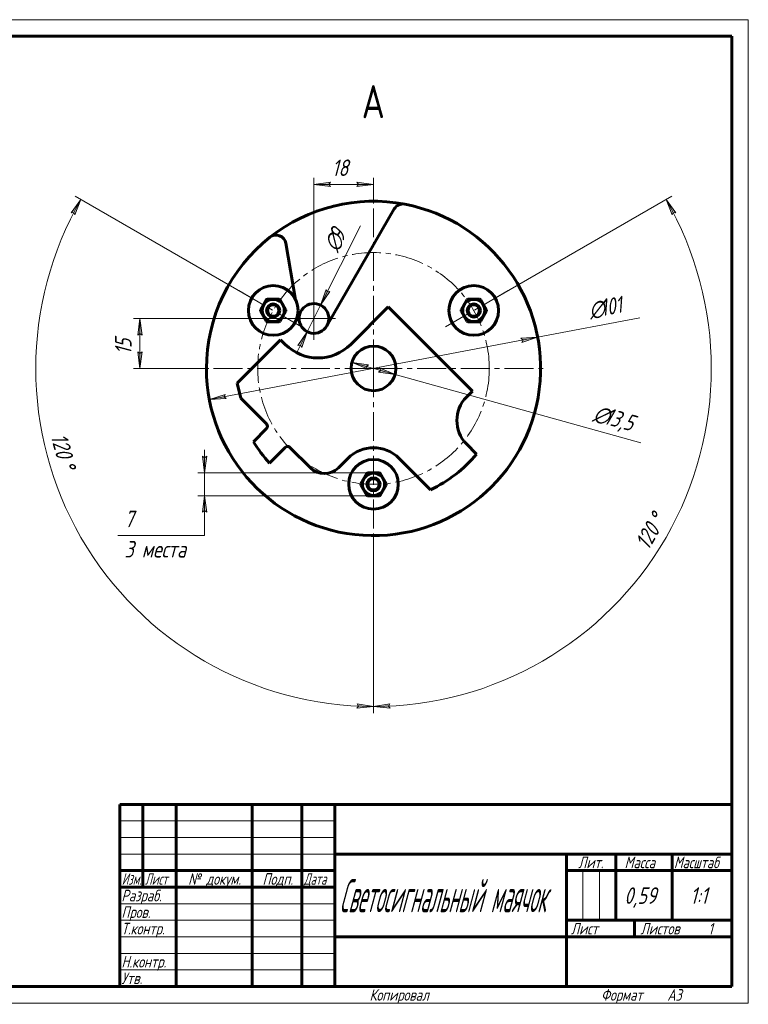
# Model space of a CAD drawing. Header units: millimetres. Extents: x 0 to 420, y 0 to 297.
# Tile 2 of 2: x 200 to 420, y 0 to 297. Entities that reach past the tile are written whole.
import ezdxf

# ---------------------------------------------------------------- set-up
doc = ezdxf.new("R2010")
doc.units = ezdxf.units.MM
for name, pattern in [('K5LT_AXLED', [13.206848, 8.706848, -1.5, 1.5, -1.5]), ('K5LT_BASIC', [0]), ('K5LT_THIN', [0])]:
    doc.linetypes.add(name, pattern=pattern)
doc.layers.add('Системный слой', color=7, linetype='Continuous')
doc.styles.add('KDIMTEXTSTYLE', font='GOST_AU.SHX', dxfattribs={"width": 0.96, "oblique": 15, "height": 5})
doc.styles.add('KTEXTSTYLE', font='GOST_AU.SHX', dxfattribs={"width": 0.96, "height": 5})
doc.dimstyles.new('KDIMSTYLE (1.00)', dxfattribs={"dimtxt": 5, "dimasz": 1, "dimexe": 2, "dimexo": 0, "dimgap": 1, "dimtad": 1, "dimtxsty": 'KDIMTEXTSTYLE', "dimsah": 1, "dimcen": 0, "dimdle": 1, "dimadec": 0, "dimazin": 0, "dimtfac": 0.667, "dimtmove": 0, "dimatfit": 3, "dimfxl": 1, "dimtvp": 1, "dimtolj": 1, "dimtzin": 0, "dimarcsym": 0})

# ---------------------------------------------------------------- blocks, each defined once
blk = doc.blocks.new('U13')
at = {"layer": 'Системный слой', "color": 150, "linetype": 'K5LT_BASIC', "lineweight": 60, "true_color": 0x0080ff}
for p, q in [((280.22, 229.46), (283.15, 212.43)), ((283.84, 208.37), (284.25, 206.01))]:
    blk.add_line(p, q, dxfattribs=at)
blk = doc.blocks.new('U14')
at = {"layer": 'Системный слой', "color": 30, "linetype": 'K5LT_AXLED', "lineweight": 18, "true_color": 0xff8000}
for q in [(288.69, 213.27), (282.19, 206.77), (295.19, 206.77), (288.69, 200.27)]:
    blk.add_line((288.69, 206.77), q, dxfattribs=at)
blk = doc.blocks.new('U15')
at = {"layer": 'Системный слой', "color": 30, "linetype": 'K5LT_AXLED', "lineweight": 18, "true_color": 0xff8000}
for q in [(306.7, 244.18), (254.2, 191.68), (359.2, 191.68), (306.7, 139.18)]:
    blk.add_line((306.7, 191.68), q, dxfattribs=at)
blk = doc.blocks.new('D3')
at = {"layer": 'Системный слой'}
for points in [[(351.52, 199.51), (356.31, 201.09), (351.28, 200.81), (351.89, 200.25)], [(262.12, 182.55), (261.51, 183.1), (261.87, 183.84), (257.08, 182.26)]]:
    blk.add_hatch(color=7, dxfattribs=at).paths.add_polyline_path(points)
at = {"layer": 'Системный слой', "color": 7, "linetype": 'K5LT_THIN', "lineweight": 18}
for p, q in [((257.08, 182.26), (356.31, 201.09)), ((351.28, 200.81), (356.31, 201.09)), ((351.89, 200.25), (351.28, 200.81)), ((356.31, 201.09), (351.52, 199.51)), ((351.52, 199.51), (351.89, 200.25)), ((257.08, 182.26), (261.87, 183.84)), ((262.12, 182.55), (257.08, 182.26)), ((261.87, 183.84), (261.51, 183.1)), ((261.51, 183.1), (262.12, 182.55))]:
    blk.add_line(p, q, dxfattribs=at)
blk.add_wipeout([(372.58, 205.2), (371.23, 212.33), (383.17, 214.6), (384.53, 207.46)]).dxf.layer = 'Системный слой'
blk.add_line((356.31, 201.09), (387.18, 206.95), dxfattribs=at)
at = {"layer": 'Системный слой', "color": 7, "char_height": 5, "attachment_point": 1, "rotation": 10.7459, "style": 'KTEXTSTYLE'}
for s, insert in [('\\H3.5;\\W0.965;\\Q15;\\Q15;\\H5.00;101', (374.74, 212.28)), ('\\H3.5;\\W0.965;\\Q15;\\Q15;\\H5.00;∅', (371.36, 211.64))]:
    blk.add_mtext(s, dxfattribs=dict(at, insert=insert))
blk = doc.blocks.new('KDIMARROW_01')
at = {"layer": 'Системный слой'}
blk.add_hatch(color=0, dxfattribs=at).paths.add_polyline_path([(-5, -0.66), (0, 0), (-5, 0.66), (-4.5, 0)])
at = {"layer": 'Системный слой', "color": 0, "linetype": 'K5LT_THIN', "lineweight": 18}
for p, q in [((-4.5, 0), (-5, 0.66)), ((-5, 0.66), (0, 0)), ((0, 0), (-5, -0.66)), ((-5, -0.66), (-4.5, 0)), ((0, 0), (-1, 0))]:
    blk.add_line(p, q, dxfattribs=at)
blk = doc.blocks.new('D4')
at = {"layer": 'Системный слой'}
for points in [[(304.53, 192.28), (305.19, 192.78), (300.2, 193.49), (304.84, 191.51)], [(313.2, 189.87), (308.56, 191.84), (308.87, 191.07), (308.21, 190.57)]]:
    blk.add_hatch(color=7, dxfattribs=at).paths.add_polyline_path(points)
at = {"layer": 'Системный слой', "color": 7, "linetype": 'K5LT_THIN', "lineweight": 18}
for p, q in [((300.2, 193.49), (305.19, 192.78)), ((304.84, 191.51), (300.2, 193.49)), ((300.2, 193.49), (313.2, 189.87)), ((305.19, 192.78), (304.53, 192.28)), ((304.53, 192.28), (304.84, 191.51)), ((308.21, 190.57), (308.87, 191.07)), ((313.2, 189.87), (308.21, 190.57)), ((308.87, 191.07), (308.56, 191.84)), ((308.56, 191.84), (313.2, 189.87))]:
    blk.add_line(p, q, dxfattribs=at)
blk.add_wipeout([(372.35, 174.45), (374.29, 181.44), (387.23, 177.84), (385.29, 170.85)]).dxf.layer = 'Системный слой'
blk.add_line((313.2, 189.87), (387.49, 169.2), dxfattribs=at)
at = {"layer": 'Системный слой', "color": 7, "char_height": 5, "attachment_point": 1, "rotation": 344.4522, "style": 'KTEXTSTYLE'}
for s, insert in [('\\H3.5;\\W0.965;\\Q15;\\Q15;\\H5.00;∅', (374.11, 180.77)), ('\\H3.5;\\W0.965;\\Q15;\\Q15;\\H5.00;13,5', (377.42, 179.85))]:
    blk.add_mtext(s, dxfattribs=dict(at, insert=insert))
blk = doc.blocks.new('D5')
at = {"layer": 'Системный слой'}
for points in [[(216.45, 238.03), (218.28, 242.73), (215.29, 238.66), (216.11, 238.78)], [(306.7, 89.57), (301.71, 90.34), (302.2, 89.67), (301.69, 89.03)]]:
    blk.add_hatch(color=7, dxfattribs=at).paths.add_polyline_path(points)
at = {"layer": 'Системный слой', "color": 7, "linetype": 'K5LT_THIN', "lineweight": 18}
for p, q in [((215.29, 238.66), (218.28, 242.73)), ((218.28, 242.73), (216.45, 238.03)), ((269.89, 212.93), (216.54, 243.73)), ((216.11, 238.78), (215.29, 238.66)), ((216.45, 238.03), (216.11, 238.78)), ((306.7, 141.18), (306.7, 87.57)), ((301.69, 89.03), (302.2, 89.67)), ((306.7, 89.57), (301.69, 89.03)), ((302.2, 89.67), (301.71, 90.34)), ((301.71, 90.34), (306.7, 89.57))]:
    blk.add_line(p, q, dxfattribs=at)
blk.add_wipeout([(207.59, 170.77), (214.58, 172.7), (217.75, 161.23), (210.75, 159.3)]).dxf.layer = 'Системный слой'
blk.add_arc((306.7, 191.68), 102.1, 150, 270, dxfattribs=at)
at = {"layer": 'Системный слой', "color": 7, "char_height": 5, "attachment_point": 1, "rotation": 285.4183, "style": 'KTEXTSTYLE'}
for s, insert in [('\\H3.5;\\W0.965;\\Q15;\\Q15;\\H5.00;120', (213.91, 172.52)), ('\\H3.5;\\W0.965;\\Q15;\\Q15;\\H5.00;°', (216.16, 164.36))]:
    blk.add_mtext(s, dxfattribs=dict(at, insert=insert))
blk = doc.blocks.new('D6')
at = {"layer": 'Системный слой'}
for points in [[(398.1, 238.66), (395.12, 242.73), (396.95, 238.03), (397.29, 238.78)], [(311.71, 89.03), (311.2, 89.67), (311.68, 90.34), (306.7, 89.57)]]:
    blk.add_hatch(color=7, dxfattribs=at).paths.add_polyline_path(points)
at = {"layer": 'Системный слой', "color": 7, "linetype": 'K5LT_THIN', "lineweight": 18}
for p, q in [((343.51, 212.93), (396.85, 243.73)), ((395.12, 242.73), (398.1, 238.66)), ((396.95, 238.03), (395.12, 242.73)), ((397.29, 238.78), (396.95, 238.03)), ((398.1, 238.66), (397.29, 238.78)), ((306.7, 141.18), (306.7, 87.57)), ((306.7, 89.57), (311.68, 90.34)), ((311.71, 89.03), (306.7, 89.57)), ((311.68, 90.34), (311.2, 89.67)), ((311.2, 89.67), (311.71, 89.03))]:
    blk.add_line(p, q, dxfattribs=at)
blk.add_wipeout([(391.16, 135.75), (384.87, 139.38), (390.82, 149.7), (397.11, 146.07)]).dxf.layer = 'Системный слой'
blk.add_arc((306.7, 191.68), 102.1, 270, 30, dxfattribs=at)
at = {"layer": 'Системный слой', "color": 7, "char_height": 5, "attachment_point": 1, "rotation": 60, "style": 'KTEXTSTYLE'}
for s, insert in [('\\H3.5;\\W0.965;\\Q15;\\Q15;\\H5.00;120', (385.47, 139.03)), ('\\H3.5;\\W0.965;\\Q15;\\Q15;\\H5.00;°', (389.71, 146.37))]:
    blk.add_mtext(s, dxfattribs=dict(at, insert=insert))
blk = doc.blocks.new('D7')
at = {"layer": 'Системный слой'}
for points in [[(255.62, 160.13), (256.28, 165.13), (255.62, 164.63), (254.96, 165.13)], [(256.28, 148.23), (255.62, 153.23), (254.96, 148.23), (255.62, 148.73)]]:
    blk.add_hatch(color=7, dxfattribs=at).paths.add_polyline_path(points)
at = {"layer": 'Системный слой', "color": 7, "linetype": 'K5LT_THIN', "lineweight": 18}
for p, q in [((255.62, 160.13), (255.62, 167.13)), ((255.62, 164.63), (254.96, 165.13)), ((254.96, 165.13), (255.62, 160.13)), ((255.62, 160.13), (256.28, 165.13)), ((256.28, 165.13), (255.62, 164.63)), ((304.99, 160.13), (253.62, 160.13)), ((255.62, 160.13), (255.62, 153.23)), ((304.99, 153.23), (253.62, 153.23)), ((255.62, 153.23), (254.96, 148.23)), ((256.28, 148.23), (255.62, 153.23)), ((255.62, 153.23), (255.62, 146.23)), ((255.62, 153.23), (255.62, 141.18)), ((254.96, 148.23), (255.62, 148.73)), ((255.62, 148.73), (256.28, 148.23))]:
    blk.add_line(p, q, dxfattribs=at)
blk.add_wipeout([(231.43, 133.04), (231.43, 149.31), (252.73, 149.31), (252.73, 133.04)]).dxf.layer = 'Системный слой'
blk.add_line((255.62, 141.18), (229.43, 141.18), dxfattribs=at)
at = {"layer": 'Системный слой', "color": 7, "char_height": 5, "attachment_point": 1, "style": 'KTEXTSTYLE'}
for s, insert in [('\\H3.5;\\W0.965;\\Q15;\\Q15;\\H5.00;7', (231.43, 148.71)), ('\\H3.5;\\W0.965;\\Q15;\\Q15;\\H5.00;3 места', (231.43, 139.57))]:
    blk.add_mtext(s, dxfattribs=dict(at, insert=insert))
blk = doc.blocks.new('KDIMARROW_02')
at = {"layer": 'Системный слой'}
blk.add_hatch(color=0, dxfattribs=at).paths.add_polyline_path([(4.5, 0), (5, 0.66), (0, 0), (5, -0.66)])
at = {"layer": 'Системный слой', "color": 0, "linetype": 'K5LT_THIN', "lineweight": 18}
for p, q in [((0, 0), (-1, 0)), ((5, 0.66), (0, 0)), ((0, 0), (5, -0.66)), ((0, 0), (7, 0)), ((4.5, 0), (5, 0.66)), ((5, -0.66), (4.5, 0))]:
    blk.add_line(p, q, dxfattribs=at)
blk = doc.blocks.new('D8')
at = {"layer": 'Системный слой'}
for points in [[(290.71, 210.79), (293.54, 214.96), (292.73, 214.81), (292.36, 215.55)], [(285.01, 197.99), (286.67, 202.75), (283.83, 198.58), (284.64, 198.73)]]:
    blk.add_hatch(color=7, dxfattribs=at).paths.add_polyline_path(points)
at = {"layer": 'Системный слой', "color": 7, "linetype": 'K5LT_THIN', "lineweight": 18}
for p, q in [((290.71, 210.79), (293.85, 217.04)), ((292.36, 215.55), (290.71, 210.79)), ((290.71, 210.79), (293.54, 214.96)), ((292.73, 214.81), (292.36, 215.55)), ((293.54, 214.96), (292.73, 214.81)), ((286.67, 202.75), (290.71, 210.79)), ((286.67, 202.75), (283.52, 196.49)), ((286.67, 202.75), (283.83, 198.58)), ((285.01, 197.99), (286.67, 202.75)), ((283.83, 198.58), (284.64, 198.73)), ((284.64, 198.73), (285.01, 197.99))]:
    blk.add_line(p, q, dxfattribs=at)
blk.add_wipeout([(297.15, 225.84), (290.67, 229.1), (294.31, 236.34), (300.79, 233.08)]).dxf.layer = 'Системный слой'
blk.add_line((290.71, 210.79), (302.73, 234.72), dxfattribs=at)
at = {"layer": 'Системный слой', "color": 7, "char_height": 5, "attachment_point": 1, "rotation": 63.3148, "style": 'KTEXTSTYLE'}
for s, insert in [('\\H3.5;\\W0.965;\\Q15;\\Q15;\\H5.00;9', (292.84, 231.86)), ('\\H3.5;\\W0.965;\\Q15;\\Q15;\\H5.00;∅', (291.29, 228.79))]:
    blk.add_mtext(s, dxfattribs=dict(at, insert=insert))
blk = doc.blocks.new('D9')
at = {"layer": 'Системный слой', "color": 7, "linetype": 'K5LT_THIN', "lineweight": 18}
for p, q in [((284.19, 206.77), (234.11, 206.77)), ((256.2, 191.68), (234.11, 191.68))]:
    blk.add_line(p, q, dxfattribs=at)
blk.add_wipeout([(235.11, 195.87), (227.97, 195.87), (227.97, 202.31), (235.11, 202.31)]).dxf.layer = 'Системный слой'
at = {"layer": 'Системный слой'}
for points in [[(236.76, 201.77), (236.11, 206.77), (235.45, 201.77), (236.11, 202.27)], [(236.11, 191.68), (236.76, 196.68), (236.11, 196.18), (235.45, 196.68)]]:
    blk.add_hatch(color=7, dxfattribs=at).paths.add_polyline_path(points)
at = {"layer": 'Системный слой', "color": 7, "linetype": 'K5LT_THIN', "lineweight": 18}
for p, q in [((235.45, 201.77), (236.11, 206.77)), ((236.11, 206.77), (236.76, 201.77)), ((236.11, 206.77), (236.11, 191.68)), ((236.11, 202.27), (235.45, 201.77)), ((236.76, 201.77), (236.11, 202.27)), ((236.11, 191.68), (235.45, 196.68)), ((235.45, 196.68), (236.11, 196.18)), ((236.11, 196.18), (236.76, 196.68)), ((236.76, 196.68), (236.11, 191.68))]:
    blk.add_line(p, q, dxfattribs=at)
at = {"layer": 'Системный слой', "color": 7, "insert": (228.57, 195.87), "char_height": 5, "attachment_point": 1, "rotation": 90, "style": 'KTEXTSTYLE'}
blk.add_mtext('\\H3.5;\\W0.965;\\Q15;\\Q15;\\H5.00;15', dxfattribs=at)
blk = doc.blocks.new('D10')
at = {"layer": 'Системный слой', "color": 7, "linetype": 'K5LT_THIN', "lineweight": 18}
for p, q in [((288.69, 211.27), (288.69, 249.25)), ((306.7, 242.18), (306.7, 249.25))]:
    blk.add_line(p, q, dxfattribs=at)
blk.add_wipeout([(294.14, 248.25), (294.14, 255.38), (300.96, 255.38), (300.96, 248.25)]).dxf.layer = 'Системный слой'
at = {"layer": 'Системный слой'}
for points in [[(293.19, 247.25), (293.69, 247.9), (288.69, 247.25), (293.69, 246.59)], [(301.7, 246.59), (306.7, 247.25), (301.7, 247.9), (302.2, 247.25)]]:
    blk.add_hatch(color=7, dxfattribs=at).paths.add_polyline_path(points)
at = {"layer": 'Системный слой', "color": 7, "linetype": 'K5LT_THIN', "lineweight": 18}
for p, q in [((288.69, 247.25), (293.69, 247.9)), ((293.69, 246.59), (288.69, 247.25)), ((288.69, 247.25), (306.7, 247.25)), ((293.69, 247.9), (293.19, 247.25)), ((293.19, 247.25), (293.69, 246.59)), ((302.2, 247.25), (301.7, 247.9)), ((301.7, 247.9), (306.7, 247.25)), ((306.7, 247.25), (301.7, 246.59)), ((301.7, 246.59), (302.2, 247.25))]:
    blk.add_line(p, q, dxfattribs=at)
at = {"layer": 'Системный слой', "color": 7, "insert": (294.14, 254.78), "char_height": 5, "attachment_point": 1, "style": 'KTEXTSTYLE'}
blk.add_mtext('\\H3.5;\\W0.965;\\Q15;\\Q15;\\H5.00;18', dxfattribs=at)
blk = doc.blocks.new('U16')
at = {"color": 7, "linetype": 'K5LT_THIN', "lineweight": 18}
for p, q in [((0, 297), (420, 297)), ((420, 297), (420, 0)), ((230, 55), (295, 55)), ((230, 50), (295, 50)), ((230, 45), (295, 45)), ((369.96, 25), (369.96, 40)), ((374.98, 25), (374.98, 40)), ((230, 30), (295, 30)), ((230, 25), (295, 25)), ((230, 20), (295, 20)), ((230, 15), (295, 15)), ((230, 10), (295, 10)), ((420, 0), (0, 0))]:
    blk.add_line(p, q, dxfattribs=at)
at = {"color": 150, "linetype": 'K5LT_BASIC', "lineweight": 60, "true_color": 0x0080ff}
for p, q in [((20, 292), (415, 292)), ((415, 292), (415, 5)), ((230, 60), (415, 60)), ((230, 5), (230, 60)), ((237, 35), (237, 60)), ((247, 5), (247, 60)), ((270, 5), (270, 60)), ((285, 5), (285, 60)), ((295, 5), (295, 60)), ((295, 45), (415, 45)), ((365, 5), (365, 45)), ((380, 25), (380, 45)), ((397, 25), (397, 45)), ((230, 40), (295, 40)), ((365, 40), (380, 40)), ((380, 40), (415, 40)), ((230, 35), (295, 35)), ((365, 25), (415, 25)), ((385.57, 20), (385.57, 25)), ((295, 20), (365, 20)), ((365, 20), (415, 20)), ((415, 5), (20, 5))]:
    blk.add_line(p, q, dxfattribs=at)
at = {"color": 7, "attachment_point": 1, "style": 'KTEXTSTYLE'}
for s, insert, char_height in [('\\H3.5;\\W0.965;\\Q15;\\Q15;\\W0.941;Масштаб', (397.52, 44.23), 3.5), ('\\H3.5;\\W0.965;\\Q15;\\Q15;Лит.', (368.56, 44.23), 3.5), ('\\H3.5;\\W0.965;\\Q15;\\Q15;Масса', (382.58, 44.23), 3.5), ('\\H3.5;\\W0.965;\\Q15;\\Q15;\\W0.797;Изм.', (230.61, 39.23), 3.5), ('\\H3.5;\\W0.965;\\Q15;\\Q15;\\W0.807;Лист', (237.6, 39.23), 3.5), ('\\H3.5;\\W0.965;\\Q15;\\Q15;№ докум.', (250.67, 39.23), 3.5), ('\\H3.5;\\W0.965;\\Q15;\\Q15;Подп.', (273.15, 39.23), 3.5), ('\\H3.5;\\W0.965;\\Q15;\\Q15;\\W0.807;Дата', (285.6, 39.23), 3.5), ('\\H3.5;\\W0.965;\\Q15;\\Q15;\\W0.488;\\H10.00;Светосигнальный маячок', (296.39, 37.43), 10), ('\\H3.5;\\W0.965;\\Q15;\\Q15;Разраб.', (230.5, 34.23), 3.5), ('\\H3.5;\\W0.965;\\Q15;\\Q15;\\H5.00;0,59', (382.5, 34.97), 5), ('\\H3.5;\\W0.965;\\Q15;\\Q15;\\H5.00;{\\c16711680;1:1}', (402.44, 34.97), 5), ('\\H3.5;\\W0.965;\\Q15;\\Q15;Пров.', (230.5, 29.23), 3.5), ('\\H3.5;\\W0.965;\\Q15;\\Q15;Т.контр.', (230.5, 24.23), 3.5), ('\\H3.5;\\W0.965;\\Q15;\\Q15;Лист', (366.36, 24.23), 3.5), ('\\H3.5;\\W0.965;\\Q15;\\Q15;Листов', (387.41, 24.23), 3.5), ('\\H3.5;\\W0.965;\\Q15;\\Q15;1', (407.91, 24.23), 3.5), ('\\H3.5;\\W0.965;\\Q15;\\Q15;Н.контр.', (230.5, 14.23), 3.5), ('\\H3.5;\\W0.965;\\Q15;\\Q15;Утв.', (230.5, 9.23), 3.5), ('\\H3.5;\\W0.965;\\Q15;\\Q15;Копировал', (305.5, 4.23), 3.5), ('\\H3.5;\\W0.965;\\Q15;\\Q15;Формат', (375.5, 4.23), 3.5), ('\\H3.5;\\W0.965;\\Q15;\\Q15;A3', (395.5, 4.23), 3.5)]:
    blk.add_mtext(s, dxfattribs=dict(at, insert=insert, char_height=char_height))

msp = doc.modelspace()

# ---------------------------------------------------------------- linework, layer by layer
at = {"layer": 'Системный слой', "color": 150, "linetype": 'K5LT_BASIC', "lineweight": 60, "true_color": 0x0080ff}
for p, q in [((292.584, 204.519), (312.977, 239.839)), ((274.255, 212.381), (272.546, 209.421)), ((278.097, 212.626), (274.68, 212.626)), ((280.23, 209.421), (278.522, 212.381)), ((334.877, 212.381), (333.168, 209.421)), ((338.719, 212.626), (335.301, 212.626)), ((340.852, 209.421), (339.143, 212.381)), ((272.546, 208.931), (274.255, 205.971)), ((278.522, 205.971), (280.23, 208.931)), ((311.136, 210.255), (299.823, 198.942)), ((336.592, 184.799), (311.136, 210.255)), ((333.168, 208.931), (334.877, 205.971)), ((339.143, 205.971), (340.852, 208.931)), ((274.68, 205.726), (278.097, 205.726)), ((335.301, 205.726), (338.719, 205.726)), ((278.609, 200.356), (265.528, 187.274)), ((280.024, 198.942), (278.609, 200.356)), ((266.589, 182.678), (265.528, 187.274)), ((334.824, 183.032), (336.592, 184.799)), ((266.589, 182.678), (274.367, 174.9)), ((274.367, 173.486), (270.42, 169.539)), ((275.266, 163.071), (280.024, 167.829)), ((281.438, 167.829), (287.607, 161.659)), ((337.882, 165.832), (334.824, 168.889)), ((296.093, 161.659), (298.921, 164.488)), ((314.477, 164.488), (323.937, 155.028)), ((304.566, 159.881), (302.857, 156.921)), ((308.408, 160.126), (304.99, 160.126)), ((310.541, 156.921), (308.833, 159.881)), ((302.857, 156.431), (304.566, 153.471)), ((308.833, 153.471), (310.541, 156.431)), ((304.99, 153.226), (308.408, 153.226))]:
    msp.add_line(p, q, dxfattribs=at)
at = {"layer": 'Системный слой', "color": 30, "linetype": 'K5LT_AXLED', "lineweight": 18, "true_color": 0xff8000}
for p, q in [((284.982, 204.214), (266.004, 215.171)), ((328.416, 204.214), (347.394, 215.171))]:
    msp.add_line(p, q, dxfattribs=at)
msp.add_circle((306.699, 191.676), 35, dxfattribs=at)
at = {"layer": 'Системный слой', "color": 150, "linetype": 'K5LT_BASIC', "lineweight": 60, "true_color": 0x0080ff}
for centre, radius in [((276.388, 209.176), 7.5), ((337.01, 209.176), 7.5), ((276.388, 209.176), 3.35), ((276.388, 209.176), 2), ((337.01, 209.176), 3.35), ((337.01, 209.176), 2), ((276.388, 209.176), 1.7), ((337.01, 209.176), 1.7), ((306.699, 191.676), 6.75), ((306.699, 156.676), 7.5), ((306.699, 156.676), 3.35), ((306.699, 156.676), 2), ((306.699, 156.676), 1.7)]:
    msp.add_circle(centre, radius, dxfattribs=at)
for centre, radius, start, end in [((306.699, 191.676), 50.5, 180, 79.23003), ((306.699, 191.676), 50.5, 79.23003, 128.30134), ((315.575, 238.339), 3, 79.23003, 149.99843), ((277.259, 228.952), 3, 9.7648, 128.30134), ((306.699, 191.676), 50.5, 128.30134, 180), ((276.388, 209.176), 3.85, 120, 123.65058), ((276.388, 209.176), 3.85, 116.34942, 120), ((276.388, 209.176), 3.85, 56.34942, 63.65058), ((288.687, 206.769), 4.5, 329.99981, 189.7648), ((337.01, 209.176), 3.85, 116.34942, 123.65058), ((337.01, 209.176), 3.85, 56.34942, 63.65058), ((276.388, 209.176), 3.85, 176.34942, 183.65058), ((276.388, 209.176), 3.85, 356.34942, 3.65058), ((337.01, 209.176), 3.85, 176.34942, 180), ((337.01, 209.176), 3.85, 180, 183.65058), ((337.01, 209.176), 3.85, 356.34942, 3.65058), ((276.388, 209.176), 3.85, 236.34942, 243.65058), ((276.388, 209.176), 3.85, 296.34942, 303.65058), ((288.687, 206.769), 4.5, 189.7648, 329.99981), ((337.01, 209.176), 3.85, 236.34942, 243.65058), ((337.01, 209.176), 3.85, 296.34942, 303.65058), ((289.923, 208.841), 14, 225, 315), ((341.895, 175.961), 10, 135, 225), ((273.66, 174.193), 1, 315, 45), ((306.699, 191.676), 42.5, 211.39104, 222.30273), ((280.731, 167.122), 1, 45, 135), ((306.699, 156.71), 11, 45, 135), ((306.699, 191.676), 40.5, 295.19079, 320.34828), ((291.85, 165.902), 6, 225, 315), ((306.699, 156.676), 3.85, 120, 123.65058), ((306.699, 156.676), 3.85, 116.34942, 120), ((306.699, 156.676), 3.85, 56.34942, 63.65058), ((306.699, 156.676), 3.85, 176.34942, 183.65058), ((306.699, 156.676), 3.85, 356.34942, 3.65058), ((306.699, 156.676), 3.85, 236.34942, 243.65058), ((306.699, 156.676), 3.85, 296.34942, 303.65058)]:
    msp.add_arc(centre, radius, start, end, dxfattribs=at)
at = {"layer": 'Системный слой', "color": 7, "linetype": 'K5LT_THIN', "lineweight": 18}
for centre in [(276.388, 209.176), (337.01, 209.176), (306.699, 156.676)]:
    msp.add_arc(centre, 1.621, 70, 340, dxfattribs=at)

# ---------------------------------------------------------------- block references
at = {"layer": 'Системный слой'}
for name in ['U15', 'U13', 'U14']:
    msp.add_blockref(name, (0, 0), dxfattribs=at)

# ---------------------------------------------------------------- texts
at = {"layer": 'Системный слой', "color": 7, "insert": (303.127, 277.245), "char_height": 10, "attachment_point": 1, "style": 'KTEXTSTYLE'}
msp.add_mtext('\\H3.5;\\W0.965;\\Q15;\\Q0;\\H10.00;{\\c16711680;А}', dxfattribs=at)

# ---------------------------------------------------------------- next in the draw order: dimensions: what is measured, and where the dimension line sits
at = {"layer": 'Системный слой', "color": 7}
dim = msp.add_diameter_dim_2p(p1=(257.085, 182.26), p2=(356.314, 201.092), dimstyle='KDIMSTYLE (1.00)', override={"dimpost": '\\H5.0;\\W0.965;\\Q15;<>', "dimblk1": 'KDIMARROW_01', "dimblk2": 'KDIMARROW_01', "dimclrt": 7, "dimtol": 1, "dimtp": 0, "dimtm": 0, "dimtdec": 5, "dimatfit": 2, "dimtolj": 1}, dxfattribs=at)
dim.commit()
dim.dimension.update_dxf_attribs({"geometry": 'D3', "text_midpoint": (378.989, 205.395), "dimtype": 163})

# ---------------------------------------------------------------- next in the draw order: dimensions: what is measured, and where the dimension line sits
dim = msp.add_diameter_dim_2p(p1=(300.196, 193.485), p2=(313.202, 189.867), dimstyle='KDIMSTYLE (1.00)', override={"dimpost": '\\H5.0;\\W0.965;\\Q15;<>', "dimblk1": 'KDIMARROW_01', "dimblk2": 'KDIMARROW_01', "dimclrt": 7, "dimtol": 1, "dimtp": 0, "dimtm": 0, "dimtdec": 5, "dimatfit": 2, "dimtolj": 1}, dxfattribs=at)
dim.commit()
dim.dimension.update_dxf_attribs({"geometry": 'D4', "text_midpoint": (378.819, 171.611), "dimtype": 163})

# ---------------------------------------------------------------- next in the draw order: dimensions: what is measured, and where the dimension line sits
dim = msp.add_angular_dim_2l(base=(217.77, 241.84), line1=((306.699, 191.676), (269.893, 212.926)), line2=((306.699, 191.676), (306.699, 141.176)), dimstyle='KDIMSTYLE (1.00)', override={"dimpost": '\\H5.0;\\W0.965;\\Q15;<>', "dimblk1": 'KDIMARROW_01', "dimblk2": 'KDIMARROW_01', "dimclrt": 7, "dimtol": 1, "dimtp": 0, "dimtm": 0, "dimtdec": 5, "dimtolj": 1}, dxfattribs=at)
dim.commit()
dim.dimension.update_dxf_attribs({"geometry": 'D5', "text_midpoint": (208.271, 164.531), "dimtype": 162})

# ---------------------------------------------------------------- next in the draw order: dimensions: what is measured, and where the dimension line sits
dim = msp.add_angular_dim_2l(base=(395.629, 241.84), line1=((306.699, 191.676), (343.505, 212.926)), line2=((306.699, 191.676), (306.699, 141.176)), dimstyle='KDIMSTYLE (1.00)', override={"dimpost": '\\H5.0;\\W0.965;\\Q15;<>', "dimblk1": 'KDIMARROW_01', "dimblk2": 'KDIMARROW_01', "dimclrt": 7, "dimtol": 1, "dimtp": 0, "dimtm": 0, "dimtdec": 5, "dimtolj": 1}, dxfattribs=at)
dim.commit()
dim.dimension.update_dxf_attribs({"geometry": 'D6', "text_midpoint": (395.122, 140.625), "dimtype": 162})
dim = msp.add_diameter_dim_2p(p1=(286.666, 202.748), p2=(290.708, 210.79), dimstyle='KDIMSTYLE (1.00)', override={"dimpost": '\\H5.0;\\W0.965;\\Q15;<>', "dimblk1": 'KDIMARROW_02', "dimblk2": 'KDIMARROW_02', "dimclrt": 7, "dimtol": 1, "dimtp": 0, "dimtm": 0, "dimtdec": 5, "dimatfit": 2, "dimtolj": 1}, dxfattribs=at)
dim.commit()
dim.dimension.update_dxf_attribs({"geometry": 'D8', "text_midpoint": (299.942, 229.162), "dimtype": 163})
dim = msp.add_linear_dim(base=(255.618, 160.126), p1=(304.99, 153.226), p2=(304.99, 160.126), angle=90, text='\\H5.0;\\W0.965;\\Q15;\\H5.0;\\W0.965;\\Q15;\\Q15;7\\X\\H5.0;\\W0.965;\\Q15;\\Q15;3 места', dimstyle='KDIMSTYLE (1.00)', override={"dimexo": 0, "dimtoh": 1, "dimblk1": 'KDIMARROW_02', "dimblk2": 'KDIMARROW_02', "dimse1": 0, "dimse2": 0, "dimclrt": 7, "dimtmove": 1, "dimtolj": 1}, dxfattribs=at)
dim.commit()
dim.dimension.update_dxf_attribs({"geometry": 'D7', "text_midpoint": (231.425, 141.176)})

# ---------------------------------------------------------------- next in the draw order: dimensions: what is measured, and where the dimension line sits
dim = msp.add_linear_dim(base=(288.687, 247.245), p1=(306.699, 242.176), p2=(288.687, 211.269), dimstyle='KDIMSTYLE (1.00)', override={"dimexo": 0, "dimpost": '\\H5.0;\\W0.965;\\Q15;<>', "dimblk1": 'KDIMARROW_01', "dimblk2": 'KDIMARROW_01', "dimse1": 0, "dimse2": 0, "dimclrt": 7, "dimtol": 1, "dimtp": 0, "dimtm": 0, "dimtdec": 5, "dimtolj": 1}, dxfattribs=at)
dim.commit()
dim.dimension.update_dxf_attribs({"geometry": 'D10', "text_midpoint": (297.693, 247.245), "dimtype": 160})
dim = msp.add_linear_dim(base=(236.106, 206.769), p1=(256.199, 191.676), p2=(284.187, 206.769), angle=90, dimstyle='KDIMSTYLE (1.00)', override={"dimexo": 0, "dimpost": '\\H5.0;\\W0.965;\\Q15;<>', "dimblk1": 'KDIMARROW_01', "dimblk2": 'KDIMARROW_01', "dimse1": 0, "dimse2": 0, "dimclrt": 7, "dimtol": 1, "dimtp": 0, "dimtm": 0, "dimtdec": 5, "dimtolj": 1}, dxfattribs=at)
dim.commit()
dim.dimension.update_dxf_attribs({"geometry": 'D9', "text_midpoint": (236.106, 199.223), "dimtype": 160})

# ---------------------------------------------------------------- next in the draw order: block references
msp.add_blockref('U16', (0, 0))

doc.saveas('drawing.dxf')
